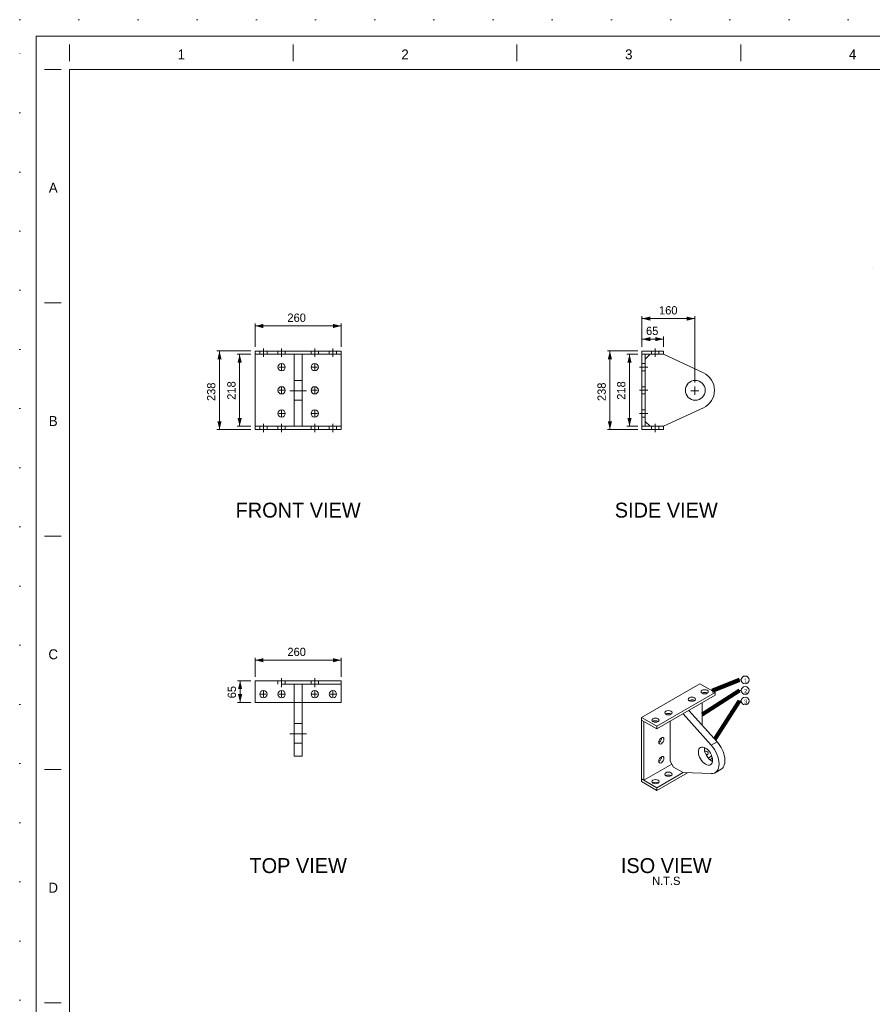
# Model space of a CAD drawing. Header units: millimetres. Extents: x -1413 to 6997, y -739331 to -733391.
# Tile 4 of 47: x -1413 to 1162, y -736366 to -733391. Entities that reach past the tile are written whole.
import ezdxf
from ezdxf.enums import TextEntityAlignment as Align

# ---------------------------------------------------------------- set-up
doc = ezdxf.new("R2010")
doc.units = ezdxf.units.MM
doc.header["$MEASUREMENT"] = 0
for name, pattern in [('DGN Style 1', [178.733029, 0.297393, -178.435636]), ('DGN Style 2', [297.392727, 178.435636, -118.957091]), ('DGN Style 4', [476.125756, 237.914182, -118.957091, 0.297393, -118.957091]), ('DGN Style 5', [208.174909, 89.217818, -118.957091])]:
    doc.linetypes.add(name, pattern=pattern)
doc.layers.add('Side Slip Cradle Stbd', color=7, linetype='Continuous', lineweight=0)
doc.styles.add('Style-ENGINEERING', font='ENGINEERING.shx')
doc.styles.add('Style-ENGINEERING_0', font='ENGINEERING.shx')
doc.dimstyles.new('MetricMM', dxfattribs={"dimtxt": 3, "dimasz": 3, "dimexe": 1.5, "dimexo": 1.5, "dimgap": 1.5, "dimtad": 1, "dimdec": 0, "dimzin": 7, "dimtxsty": 'Style-ENGINEERING_0', "dimcen": 0.09, "dimclrd": 1, "dimclre": 1, "dimclrt": 7, "dimadec": 0, "dimazin": 3, "dimtfac": 1, "dimtdec": 0, "dimtofl": 0, "dimtmove": 0, "dimatfit": 3, "dimfxl": 1, "dimtzin": 7, "dimlwd": -1, "dimlwe": 0, "dimarcsym": 0})

# ---------------------------------------------------------------- blocks, each defined once
blk = doc.blocks.new('*D60')
at = {"color": 1, "linetype": 'Continuous', "lineweight": 0, "transparency": 16777216}
for p, q in [((-3494.1, 984.9), (-3494.1, 1042.4)), ((-3234, 984.9), (-3234, 1042.4))]:
    blk.add_line(p, q, dxfattribs=at)
at = {"color": 1, "linetype": 'Continuous', "transparency": 16777216}
blk.add_line((-3494.1, 1034.9), (-3234, 1034.9), dxfattribs=at)
at = {"color": 1, "linetype": 'Continuous', "lineweight": 0, "transparency": 16777216}
blk.add_solid([(-3469.1, 1028.6), (-3494.1, 1034.9), (-3469.1, 1041.1)], dxfattribs=at)
at = {"color": 1, "linetype": 'Continuous', "lineweight": 0, "transparency": 16777216, "extrusion": (0, 0, -1)}
blk.add_solid([(3259, 1041.1), (3234, 1034.9), (3259, 1028.6)], dxfattribs=at)
at = {"layer": 'Defpoints', "color": 7, "linetype": 'Continuous', "lineweight": 0, "transparency": 16777216}
for p in [(-3364, 1034.9), (-3234, 1034.9), (-3494.1, 972.4), (-3234, 972.4)]:
    blk.add_point(p, dxfattribs=at)
at = {"color": 7, "linetype": 'Continuous', "lineweight": 0, "transparency": 16777216, "style": 'Style-ENGINEERING'}
blk.add_text('260', height=25, dxfattribs=at).set_placement((-3396.5, 1059.9), align=Align.MIDDLE_LEFT)
blk = doc.blocks.new('*D61')
at = {"color": 1, "linetype": 'Continuous', "lineweight": 0, "transparency": 16777216}
for p, q in [((-3506.6, 1959), (-3548.2, 1959)), ((-3506.6, 1741.5), (-3548.2, 1741.5))]:
    blk.add_line(p, q, dxfattribs=at)
at = {"color": 1, "linetype": 'Continuous', "transparency": 16777216}
blk.add_line((-3540.7, 1741.5), (-3540.7, 1959), dxfattribs=at)
at = {"color": 1, "linetype": 'Continuous', "lineweight": 0, "transparency": 16777216, "extrusion": (0, 0, -1)}
blk.add_solid([(3547, 1934), (3540.7, 1959), (3534.5, 1934)], dxfattribs=at)
at = {"color": 1, "linetype": 'Continuous', "lineweight": 0, "transparency": 16777216}
blk.add_solid([(-3534.5, 1766.5), (-3540.7, 1741.5), (-3547, 1766.5)], dxfattribs=at)
at = {"layer": 'Defpoints', "color": 7, "linetype": 'Continuous', "lineweight": 0, "transparency": 16777216}
for p in [(-3540.7, 1959), (-3494.1, 1959), (-3540.7, 1850.2), (-3494.1, 1741.5)]:
    blk.add_point(p, dxfattribs=at)
at = {"color": 7, "linetype": 'Continuous', "lineweight": 0, "transparency": 16777216, "style": 'Style-ENGINEERING'}
blk.add_text('218', height=25, rotation=90, dxfattribs=at).set_placement((-3565.7, 1821.7), align=Align.MIDDLE_LEFT)
blk = doc.blocks.new('*D62')
at = {"color": 1, "linetype": 'Continuous', "lineweight": 0, "transparency": 16777216}
for p, q in [((-3506.6, 1969), (-3609.2, 1969)), ((-3506.6, 1731.5), (-3609.2, 1731.5))]:
    blk.add_line(p, q, dxfattribs=at)
at = {"color": 1, "linetype": 'Continuous', "transparency": 16777216}
blk.add_line((-3601.7, 1969), (-3601.7, 1731.5), dxfattribs=at)
at = {"color": 1, "linetype": 'Continuous', "lineweight": 0, "transparency": 16777216, "extrusion": (0, 0, -1)}
blk.add_solid([(3607.9, 1944), (3601.7, 1969), (3595.4, 1944)], dxfattribs=at)
at = {"color": 1, "linetype": 'Continuous', "lineweight": 0, "transparency": 16777216}
blk.add_solid([(-3595.4, 1756.5), (-3601.7, 1731.5), (-3607.9, 1756.5)], dxfattribs=at)
at = {"layer": 'Defpoints', "color": 7, "linetype": 'Continuous', "lineweight": 0, "transparency": 16777216}
for p in [(-3494.1, 1969), (-3601.7, 1850.2), (-3601.7, 1731.5), (-3494.1, 1731.5)]:
    blk.add_point(p, dxfattribs=at)
at = {"color": 7, "linetype": 'Continuous', "lineweight": 0, "transparency": 16777216, "style": 'Style-ENGINEERING'}
blk.add_text('238', height=25, rotation=90, dxfattribs=at).set_placement((-3626.7, 1817.8), align=Align.MIDDLE_LEFT)
blk = doc.blocks.new('*D63')
at = {"color": 1, "linetype": 'Continuous', "lineweight": 0, "transparency": 16777216}
for p, q in [((-3494.1, 1981.5), (-3494.1, 2052.1)), ((-3234, 1981.5), (-3234, 2052.1))]:
    blk.add_line(p, q, dxfattribs=at)
at = {"color": 1, "linetype": 'Continuous', "transparency": 16777216}
blk.add_line((-3494.1, 2044.6), (-3234, 2044.6), dxfattribs=at)
at = {"color": 1, "linetype": 'Continuous', "lineweight": 0, "transparency": 16777216}
blk.add_solid([(-3469.1, 2038.3), (-3494.1, 2044.6), (-3469.1, 2050.8)], dxfattribs=at)
at = {"color": 1, "linetype": 'Continuous', "lineweight": 0, "transparency": 16777216, "extrusion": (0, 0, -1)}
blk.add_solid([(3259, 2050.8), (3234, 2044.6), (3259, 2038.3)], dxfattribs=at)
at = {"layer": 'Defpoints', "color": 7, "linetype": 'Continuous', "lineweight": 0, "transparency": 16777216}
for p in [(-3364, 2044.6), (-3234, 2044.6), (-3494.1, 1969), (-3234, 1969)]:
    blk.add_point(p, dxfattribs=at)
at = {"color": 7, "linetype": 'Continuous', "lineweight": 0, "transparency": 16777216, "style": 'Style-ENGINEERING'}
blk.add_text('260', height=25, dxfattribs=at).set_placement((-3396.5, 2069.6), align=Align.MIDDLE_LEFT)
blk = doc.blocks.new('*D64')
at = {"color": 1, "linetype": 'Continuous', "lineweight": 0, "transparency": 16777216}
for p, q in [((-2338.2, 1959), (-2370.9, 1959)), ((-2338.2, 1741.5), (-2370.9, 1741.5))]:
    blk.add_line(p, q, dxfattribs=at)
at = {"color": 1, "linetype": 'Continuous', "transparency": 16777216}
blk.add_line((-2363.4, 1741.5), (-2363.4, 1959), dxfattribs=at)
at = {"color": 1, "linetype": 'Continuous', "lineweight": 0, "transparency": 16777216, "extrusion": (0, 0, -1)}
blk.add_solid([(2369.6, 1934), (2363.4, 1959), (2357.1, 1934)], dxfattribs=at)
at = {"color": 1, "linetype": 'Continuous', "lineweight": 0, "transparency": 16777216}
blk.add_solid([(-2357.1, 1766.5), (-2363.4, 1741.5), (-2369.6, 1766.5)], dxfattribs=at)
at = {"layer": 'Defpoints', "color": 7, "linetype": 'Continuous', "lineweight": 0, "transparency": 16777216}
for p in [(-2363.4, 1959), (-2325.7, 1959), (-2363.4, 1850.2), (-2325.7, 1741.5)]:
    blk.add_point(p, dxfattribs=at)
at = {"color": 7, "linetype": 'Continuous', "lineweight": 0, "transparency": 16777216, "style": 'Style-ENGINEERING'}
blk.add_text('218', height=25, rotation=90, dxfattribs=at).set_placement((-2388.4, 1821.7), align=Align.MIDDLE_LEFT)
blk = doc.blocks.new('*D65')
at = {"color": 1, "linetype": 'Continuous', "lineweight": 0, "transparency": 16777216}
for p, q in [((-2338.2, 1969), (-2430, 1969)), ((-2338.2, 1731.5), (-2430, 1731.5))]:
    blk.add_line(p, q, dxfattribs=at)
at = {"color": 1, "linetype": 'Continuous', "transparency": 16777216}
blk.add_line((-2422.5, 1731.5), (-2422.5, 1969), dxfattribs=at)
at = {"color": 1, "linetype": 'Continuous', "lineweight": 0, "transparency": 16777216, "extrusion": (0, 0, -1)}
blk.add_solid([(2428.7, 1944), (2422.5, 1969), (2416.2, 1944)], dxfattribs=at)
at = {"color": 1, "linetype": 'Continuous', "lineweight": 0, "transparency": 16777216}
blk.add_solid([(-2416.2, 1756.5), (-2422.5, 1731.5), (-2428.7, 1756.5)], dxfattribs=at)
at = {"layer": 'Defpoints', "color": 7, "linetype": 'Continuous', "lineweight": 0, "transparency": 16777216}
for p in [(-2422.5, 1969), (-2325.7, 1969), (-2422.5, 1850.2), (-2325.7, 1731.5)]:
    blk.add_point(p, dxfattribs=at)
at = {"color": 7, "linetype": 'Continuous', "lineweight": 0, "transparency": 16777216, "style": 'Style-ENGINEERING'}
blk.add_text('238', height=25, rotation=90, dxfattribs=at).set_placement((-2447.5, 1817.8), align=Align.MIDDLE_LEFT)
blk = doc.blocks.new('*D66')
at = {"color": 1, "linetype": 'Continuous', "lineweight": 0, "transparency": 16777216}
for p, q in [((-2325.7, 1981.5), (-2325.7, 2012.3)), ((-2260.7, 1981.5), (-2260.7, 2012.3))]:
    blk.add_line(p, q, dxfattribs=at)
at = {"color": 1, "linetype": 'Continuous', "transparency": 16777216}
blk.add_line((-2260.7, 2004.8), (-2325.7, 2004.8), dxfattribs=at)
at = {"color": 1, "linetype": 'Continuous', "lineweight": 0, "transparency": 16777216}
blk.add_solid([(-2300.7, 1998.6), (-2325.7, 2004.8), (-2300.7, 2011.1)], dxfattribs=at)
at = {"color": 1, "linetype": 'Continuous', "lineweight": 0, "transparency": 16777216, "extrusion": (0, 0, -1)}
blk.add_solid([(2285.7, 2011.1), (2260.7, 2004.8), (2285.7, 1998.6)], dxfattribs=at)
at = {"layer": 'Defpoints', "color": 7, "linetype": 'Continuous', "lineweight": 0, "transparency": 16777216}
for p in [(-2325.7, 2004.8), (-2293.2, 2004.8), (-2325.7, 1969), (-2260.7, 1969)]:
    blk.add_point(p, dxfattribs=at)
at = {"color": 7, "linetype": 'Continuous', "lineweight": 0, "transparency": 16777216, "style": 'Style-ENGINEERING'}
blk.add_text('65', height=25, dxfattribs=at).set_placement((-2313.4, 2029.8), align=Align.MIDDLE_LEFT)
blk = doc.blocks.new('*D67')
at = {"color": 1, "linetype": 'Continuous', "lineweight": 0, "transparency": 16777216}
for p, q in [((-2325.7, 1981.5), (-2325.7, 2074.4)), ((-2166, 1874), (-2166, 2074.4))]:
    blk.add_line(p, q, dxfattribs=at)
at = {"color": 1, "linetype": 'Continuous', "transparency": 16777216}
blk.add_line((-2325.7, 2066.9), (-2166, 2066.9), dxfattribs=at)
at = {"color": 1, "linetype": 'Continuous', "lineweight": 0, "transparency": 16777216}
blk.add_solid([(-2300.7, 2060.6), (-2325.7, 2066.9), (-2300.7, 2073.1)], dxfattribs=at)
at = {"color": 1, "linetype": 'Continuous', "lineweight": 0, "transparency": 16777216, "extrusion": (0, 0, -1)}
blk.add_solid([(2191, 2073.1), (2166, 2066.9), (2191, 2060.6)], dxfattribs=at)
at = {"layer": 'Defpoints', "color": 7, "linetype": 'Continuous', "lineweight": 0, "transparency": 16777216}
for p in [(-2245.8, 2066.9), (-2166, 2066.9), (-2325.7, 1969), (-2166, 1861.5)]:
    blk.add_point(p, dxfattribs=at)
at = {"color": 7, "linetype": 'Continuous', "lineweight": 0, "transparency": 16777216, "style": 'Style-ENGINEERING'}
blk.add_text('160', height=25, dxfattribs=at).set_placement((-2274.1, 2091.9), align=Align.MIDDLE_LEFT)
blk = doc.blocks.new('*D68')
at = {"color": 1, "linetype": 'Continuous', "lineweight": 0, "transparency": 16777216}
for p, q in [((-3506.6, 972.4), (-3546.8, 972.4)), ((-3506.6, 907.4), (-3546.8, 907.4))]:
    blk.add_line(p, q, dxfattribs=at)
at = {"color": 1, "linetype": 'Continuous', "transparency": 16777216}
blk.add_line((-3539.3, 907.4), (-3539.3, 972.4), dxfattribs=at)
at = {"color": 1, "linetype": 'Continuous', "lineweight": 0, "transparency": 16777216, "extrusion": (0, 0, -1)}
blk.add_solid([(3545.6, 947.4), (3539.3, 972.4), (3533.1, 947.4)], dxfattribs=at)
at = {"color": 1, "linetype": 'Continuous', "lineweight": 0, "transparency": 16777216}
blk.add_solid([(-3533.1, 932.4), (-3539.3, 907.4), (-3545.6, 932.4)], dxfattribs=at)
at = {"layer": 'Defpoints', "color": 7, "linetype": 'Continuous', "lineweight": 0, "transparency": 16777216}
for p in [(-3539.3, 972.4), (-3494.1, 972.4), (-3539.3, 939.9), (-3494.1, 907.4)]:
    blk.add_point(p, dxfattribs=at)
at = {"color": 7, "linetype": 'Continuous', "lineweight": 0, "transparency": 16777216, "style": 'Style-ENGINEERING'}
blk.add_text('65', height=25, rotation=90, dxfattribs=at).set_placement((-3564.3, 919.7), align=Align.MIDDLE_LEFT)
blk = doc.blocks.new('*U59')
for p, q in [((-4055.03, 2844.95), (-4055.03, 2894.95)), ((-3379.2, 2844.95), (-3379.2, 2894.95)), ((-2703.37, 2844.95), (-2703.37, 2894.95)), ((-2027.53, 2844.95), (-2027.53, 2894.95)), ((-4080.03, 2819.95), (-4130.03, 2819.95)), ((-4080.03, 2114.95), (-4130.03, 2114.95)), ((-4080.03, 1409.95), (-4130.03, 1409.95)), ((-4080.03, 704.95), (-4130.03, 704.95)), ((-4080.03, -0.05), (-4130.03, -0.05))]:
    blk.add_line(p, q)
at = {"color": 1, "linetype": 'DGN Style 4', "lineweight": 0}
for p, q in [((-3469.12, 1976.47), (-3469.12, 1951.47)), ((-3414.05, 1976.47), (-3414.05, 1951.47)), ((-3314.05, 1976.47), (-3314.05, 1951.47)), ((-3258.98, 1976.47), (-3258.98, 1951.47)), ((-2285.71, 1976.47), (-2285.71, 1951.47)), ((-3422.71, 1920.21), (-3405.38, 1920.21)), ((-3414.05, 1928.88), (-3414.05, 1911.55)), ((-3322.71, 1920.21), (-3305.38, 1920.21)), ((-3314.05, 1928.88), (-3314.05, 1911.55)), ((-2333.21, 1920.21), (-2308.21, 1920.21)), ((-3422.71, 1850.21), (-3405.38, 1850.21)), ((-3414.05, 1858.88), (-3414.05, 1841.55)), ((-3389.05, 1849.02), (-3339.05, 1849.02)), ((-3322.71, 1850.21), (-3305.38, 1850.21)), ((-3314.05, 1858.88), (-3314.05, 1841.55)), ((-2333.21, 1850.21), (-2308.21, 1850.21)), ((-2178.46, 1849.02), (-2153.46, 1849.02)), ((-2165.96, 1836.52), (-2165.96, 1861.52)), ((-3414.05, 1788.88), (-3414.05, 1771.55)), ((-3314.05, 1788.88), (-3314.05, 1771.55)), ((-3422.71, 1780.21), (-3405.38, 1780.21)), ((-3322.71, 1780.21), (-3305.38, 1780.21)), ((-2333.21, 1780.21), (-2308.21, 1780.21)), ((-3469.12, 1748.96), (-3469.12, 1723.96)), ((-3414.05, 1748.96), (-3414.05, 1723.96)), ((-3313.98, 1748.96), (-3313.98, 1723.96)), ((-3258.98, 1748.96), (-3258.98, 1723.96)), ((-2285.71, 1748.96), (-2285.71, 1723.96)), ((-3414.05, 981.01), (-3414.05, 953.76)), ((-3313.98, 981.01), (-3313.98, 953.76)), ((-3477.78, 932.39), (-3460.45, 932.39)), ((-3469.12, 941.05), (-3469.12, 923.72)), ((-3422.65, 932.39), (-3405.31, 932.39)), ((-3413.98, 941.05), (-3413.98, 923.72)), ((-3322.65, 932.39), (-3305.31, 932.39)), ((-3313.98, 941.05), (-3313.98, 923.72)), ((-3267.65, 932.39), (-3250.31, 932.39)), ((-3258.98, 941.05), (-3258.98, 923.72)), ((-3389.05, 812.63), (-3339.05, 812.63))]:
    blk.add_line(p, q, dxfattribs=at)
at = {"color": 7, "linetype": 'Continuous', "lineweight": 0}
for p, q in [((-3494.12, 1741.46), (-3494.12, 1958.97)), ((-3233.98, 1741.46), (-3233.98, 1958.97)), ((-2030.93, 975.22), (-2025.93, 975.22)), ((-2030.93, 943.46), (-2025.93, 943.46)), ((-2030.93, 911.71), (-2025.93, 911.71)), ((-2201.72, 873.02), (-2116.51, 777.95)), ((-2184.05, 883.23), (-2098.83, 788.15)), ((-2240.61, 730.13), (-2240.61, 850.57)), ((-2116.51, 777.95), (-2098.83, 788.15)), ((-2230.01, 711.76), (-2240.61, 730.13)), ((-2230.01, 711.76), (-2201.72, 695.43)), ((-2116.51, 692.11), (-2201.72, 695.43)), ((-2086.86, 705.19), (-2104.54, 694.98))]:
    blk.add_line(p, q, dxfattribs=at)
at = {"color": 7, "linetype": 'DGN Style 2', "lineweight": 0}
for p, q in [((-3233.98, 962.39), (-3494.12, 962.39)), ((-3376.55, 907.39), (-3376.55, 962.39)), ((-3351.55, 907.39), (-3351.55, 962.39))]:
    blk.add_line(p, q, dxfattribs=at)
at = {"color": 7, "linetype": 'DGN Style 1', "lineweight": 0, "flags": 128}
blk.add_lwpolyline([(-4205.03, 2969.95), (4204.97, 2969.95), (4204.97, -2970.05), (-4205.03, -2970.05), (-4205.03, 2969.95)], close=True, dxfattribs=at)
at = {"color": 7, "linetype": 'Continuous', "lineweight": 0, "flags": 128}
for points in [[(-4155.03, 2919.95), (4154.97, 2919.95), (4154.97, -2920.05), (-4155.03, -2920.05), (-4155.03, 2919.95)], [(-3494.12, 1968.97), (-3494.12, 1958.97), (-3233.98, 1958.97), (-3233.98, 1968.97), (-3494.12, 1968.97)], [(-2325.71, 1968.97), (-2325.71, 1958.97), (-2260.71, 1958.97), (-2260.71, 1968.97), (-2325.71, 1968.97)], [(-3376.55, 1958.97), (-3351.55, 1958.97), (-3351.55, 1741.46), (-3376.55, 1741.46), (-3376.55, 1958.97)], [(-2325.71, 1958.97), (-2325.71, 1741.46), (-2315.71, 1741.46), (-2315.71, 1958.97), (-2325.71, 1958.97)], [(-3494.12, 1741.46), (-3494.12, 1731.46), (-3233.98, 1731.46), (-3233.98, 1741.46), (-3494.12, 1741.46)], [(-2325.71, 1741.46), (-2325.71, 1731.46), (-2260.71, 1731.46), (-2260.71, 1741.46), (-2325.71, 1741.46)], [(-3494.12, 972.39), (-3494.12, 907.39), (-3233.98, 907.39), (-3233.98, 972.39), (-3494.12, 972.39)]]:
    blk.add_lwpolyline(points, close=True, dxfattribs=at)
at = {"color": 7, "linetype": 'Continuous', "lineweight": 13, "flags": 128}
blk.add_lwpolyline([(-4055.03, 2819.95), (4054.97, 2819.95), (4054.97, -2820.05), (-4055.03, -2820.05), (-4055.03, 2819.95)], close=True, dxfattribs=at)
at = {"color": 7, "linetype": 'DGN Style 2', "lineweight": 0, "flags": 128}
for points in [[(-3480.12, 1968.97), (-3480.12, 1958.97)], [(-3458.12, 1958.97), (-3458.12, 1968.97)], [(-3425.05, 1968.97), (-3425.05, 1958.97)], [(-3403.05, 1958.97), (-3403.05, 1968.97)], [(-3325.05, 1968.97), (-3325.05, 1958.97)], [(-3303.05, 1958.97), (-3303.05, 1968.97)], [(-3269.98, 1968.97), (-3269.98, 1958.97)], [(-3247.98, 1958.97), (-3247.98, 1968.97)], [(-2296.71, 1968.97), (-2296.71, 1958.97)], [(-2274.71, 1958.97), (-2274.71, 1968.97)], [(-2315.71, 1931.21), (-2325.71, 1931.21)], [(-2325.71, 1909.21), (-2315.71, 1909.21)], [(-3351.55, 1880.21), (-3376.55, 1880.21)], [(-2315.71, 1861.21), (-2325.71, 1861.21)], [(-3376.55, 1820.21), (-3351.55, 1820.21)], [(-2325.71, 1839.21), (-2315.71, 1839.21)], [(-2315.71, 1791.21), (-2325.71, 1791.21)], [(-2325.71, 1769.21), (-2315.71, 1769.21)], [(-3480.12, 1741.46), (-3480.12, 1731.46)], [(-3458.12, 1731.46), (-3458.12, 1741.46)], [(-3425.05, 1741.46), (-3425.05, 1731.46)], [(-3403.05, 1731.46), (-3403.05, 1741.46)], [(-3324.98, 1741.46), (-3324.98, 1731.46)], [(-3302.98, 1731.46), (-3302.98, 1741.46)], [(-3269.98, 1741.46), (-3269.98, 1731.46)], [(-3247.98, 1731.46), (-3247.98, 1741.46)], [(-2296.71, 1741.46), (-2296.71, 1731.46)], [(-2274.71, 1731.46), (-2274.71, 1741.46)], [(-3425.05, 972.39), (-3425.05, 962.39)], [(-3403.05, 962.39), (-3403.05, 972.39)], [(-3324.98, 972.39), (-3324.98, 962.39)], [(-3302.98, 962.39), (-3302.98, 972.39)], [(-3351.55, 843.82), (-3376.55, 843.82)], [(-3376.55, 783.82), (-3351.55, 783.82)]]:
    blk.add_lwpolyline(points, dxfattribs=at)
at = {"color": 7, "linetype": 'Continuous', "lineweight": 0, "flags": 128}
for points in [[(-2140.2, 1797.64, 0.6371048), (-2140.2, 1902.78), (-2260.71, 1958.97), (-2300.71, 1958.97), (-2315.71, 1943.97), (-2315.71, 1756.46), (-2300.71, 1741.46), (-2260.71, 1741.46), (-2140.2, 1797.64)], [(-2194.71, 1850.21, 1), (-2134.71, 1850.21, 1), (-2194.71, 1850.21)]]:
    blk.add_lwpolyline(points, format="xyb", close=True, dxfattribs=at)
blk.add_lwpolyline([(-3351.55, 907.39), (-3351.55, 744.88), (-3376.55, 744.88), (-3376.55, 907.39)], dxfattribs=at)
at = {"color": 7, "linetype": 'Continuous', "lineweight": 0}
for centre, radius in [((-3414.05, 1920.21), 11), ((-3314.05, 1920.21), 11), ((-3414.05, 1850.21), 11), ((-3314.05, 1850.21), 11), ((-3414.05, 1780.21), 11), ((-3314.05, 1780.21), 11), ((-2014.08, 975.22), 11.85), ((-2014.08, 943.46), 11.85), ((-3468.98, 932.43), 11), ((-3413.98, 932.43), 11), ((-3313.98, 932.43), 11), ((-3258.98, 932.43), 11), ((-2014.08, 911.71), 11.85)]:
    blk.add_circle(centre, radius, dxfattribs=at)
blk.add_ellipse((-2133.84, 745.03), major_axis=(15, -25.98), ratio=0.5773503, dxfattribs=at)
at = {"color": 7, "linetype": 'Continuous', "lineweight": 0, "extrusion": (0, 0, -1)}
for centre, end_param in [((-2133.84, 745.03), 6.6323003), ((-2116.16, 755.24), 6.272757)]:
    blk.add_ellipse(centre, major_axis=(29, -50.23), ratio=0.5773503, start_param=4.363274, end_param=end_param, dxfattribs=at)
at = {"color": 7, "linetype": 'Continuous', "lineweight": 0}
blk.add_ellipse((-2116.16, 755.24), major_axis=(15, -25.98), ratio=0.5773503, start_param=3.7717299, end_param=5.6530481, dxfattribs=at)
at = {"layer": 'Side Slip Cradle Stbd', "color": 3, "linetype": 'Continuous', "lineweight": 0}
for p, q in [((-1630.69, 2220.54), (-1630.72, 2220.61)), ((-1630.64, 2220.49), (-1630.69, 2220.54))]:
    blk.add_line(p, q, dxfattribs=at)
at = {"layer": 'Side Slip Cradle Stbd', "color": 7, "linetype": 'Continuous', "lineweight": 0}
for p, q in [((-2327.23, 861.8), (-2150.46, 963.86)), ((-2104.5, 937.32), (-2150.46, 963.86)), ((-2281.27, 835.26), (-2104.5, 937.32)), ((-2281.27, 827.09), (-2104.5, 929.16)), ((-2104.5, 929.16), (-2104.5, 937.32)), ((-2143.39, 837.86), (-2143.39, 906.7)), ((-2327.23, 861.8), (-2327.23, 853.63)), ((-2281.27, 835.26), (-2327.23, 861.8)), ((-2327.23, 676.04), (-2327.23, 853.63)), ((-2327.23, 853.63), (-2281.27, 827.09)), ((-2320.16, 671.95), (-2320.16, 849.55)), ((-2281.27, 827.09), (-2281.27, 835.26)), ((-2137.21, 770.45), (-2127.77, 765)), ((-2115.03, 745.48), (-2125.96, 739.17)), ((-2320.16, 671.95), (-2235.31, 720.94)), ((-2113.14, 738.41), (-2120.78, 734)), ((-2201.72, 695.43), (-2281.27, 649.5)), ((-2188.48, 694.91), (-2281.27, 641.33)), ((-2327.23, 676.04), (-2281.27, 649.5)), ((-2327.23, 676.04), (-2327.23, 667.87)), ((-2281.27, 641.33), (-2327.23, 667.87)), ((-2281.27, 649.5), (-2281.27, 641.33))]:
    blk.add_line(p, q, dxfattribs=at)
for centre in [(-2175.21, 916.91), (-2245.92, 876.08), (-2284.81, 853.63), (-2245.92, 690.32)]:
    blk.add_ellipse(centre, major_axis=(11, 0), ratio=0.5773503, dxfattribs=at)
at = {"layer": 'Side Slip Cradle Stbd', "color": 7, "linetype": 'Continuous', "lineweight": 0, "extrusion": (0, 0, -1)}
for centre, major_axis in [((-2136.32, 939.36), (11, 0)), ((-2267.13, 791.37), (5.5, 9.53)), ((-2267.13, 734.21), (5.5, 9.53)), ((-2284.81, 667.87), (11, 0))]:
    blk.add_ellipse(centre, major_axis=major_axis, ratio=0.5773503, dxfattribs=at)
at = {"layer": 'Side Slip Cradle Stbd', "color": 7, "linetype": 'Continuous', "lineweight": 0}
for centre, major_axis, start_param, end_param in [((-2136.32, 931.2), (11, 0), 0.6981797, 2.443413), ((-2274.2, 795.45), (-5.5, -9.53), 0.6981797, 2.443413), ((-2136.32, 753.6), (11, 0), 5.130806, 7.8695111), ((-2274.2, 738.3), (-5.5, -9.53), 0.6981797, 2.443413), ((-2284.81, 659.71), (11, 0), 0.6981797, 2.443413)]:
    blk.add_ellipse(centre, major_axis=major_axis, ratio=0.5773503, start_param=start_param, end_param=end_param, dxfattribs=at)
at = {"layer": 'Side Slip Cradle Stbd', "color": 7, "linetype": 'Continuous', "lineweight": 0, "extrusion": (0, 0, -1)}
for centre, start_param, end_param in [((-2175.21, 908.74), 3.8397723, 5.4977871), ((-2175.21, 908.74), -0.7853982, -0.6981797), ((-2245.92, 867.92), 3.8397723, 5.4977871), ((-2245.92, 867.92), -0.7853982, -0.6981797), ((-2284.81, 845.47), 3.8397723, 5.4977871), ((-2284.81, 845.47), -0.7853982, -0.6981797), ((-2136.32, 745.44), 4.9514087, 5.5850056), ((-2245.92, 682.16), 3.8397723, 5.5850056)]:
    blk.add_ellipse(centre, major_axis=(11, 0), ratio=0.5773503, start_param=start_param, end_param=end_param, dxfattribs=at)
at = {"char_height": 30, "attachment_point": 5, "line_spacing_factor": 1.2, "style": 'Style-ENGINEERING'}
for s, insert in [('1', (-3717.12, 2864.95)), ('2', (-3041.28, 2864.95)), ('3', (-2365.45, 2864.95)), ('4', (-1689.62, 2864.95)), ('A', (-4103.78, 2462.45)), ('B', (-4103.78, 1757.45)), ('C', (-4103.78, 1052.45)), ('D', (-4103.78, 347.45))]:
    blk.add_mtext(s, dxfattribs=dict(at, insert=insert))
at = {"color": 7, "lineweight": 13, "char_height": 45, "width": 2815.7863, "attachment_point": 5, "line_spacing_factor": 0.9, "style": 'Style-ENGINEERING'}
for s, insert in [('FRONT VIEW', (-3364.05, 1487.91)), ('SIDE VIEW', (-2252.34, 1487.91)), ('TOP VIEW', (-3364.05, 413.97)), ('ISO VIEW', (-2252.34, 413.97))]:
    blk.add_mtext(s, dxfattribs=dict(at, insert=insert))
at = {"color": 7, "linetype": 'DGN Style 5', "lineweight": 0, "char_height": 12.5, "width": 502.5728, "attachment_point": 4, "line_spacing_factor": 0.6, "style": 'Style-ENGINEERING'}
for s, insert in [('1', (-2017.28, 973.13)), ('2', (-2017.28, 941.38)), ('3', (-2017.28, 909.63))]:
    blk.add_mtext(s, dxfattribs=dict(at, insert=insert))
at = {"color": 7, "linetype": 'DGN Style 5', "lineweight": 0, "insert": (-2252.34, 368.07), "char_height": 25, "attachment_point": 5, "line_spacing_factor": 0.6, "style": 'Style-ENGINEERING'}
blk.add_mtext('N.T.S', dxfattribs=at)
at = {"color": 1, "linetype": 'Continuous'}
for base, p1, p2, picture, middle in [((-2165.96, 2066.88), (-2325.71, 1968.97), (-2165.96, 1861.52), '*D67', (-2245.84, 2066.88)), ((-3233.98, 2044.59), (-3494.12, 1968.97), (-3233.98, 1968.97), '*D63', (-3364.05, 2044.59)), ((-3233.98, 1034.88), (-3494.12, 972.39), (-3233.98, 972.39), '*D60', (-3364.05, 1034.88))]:
    dim = blk.add_linear_dim(base=base, p1=p1, p2=p2, text='\\FSTANDARD;<>', dimstyle='MetricMM', override={"dimtxt": 25, "dimasz": 25, "dimexe": 7.5, "dimexo": 12.5, "dimgap": 12.5}, dxfattribs=at)
    dim.commit()
    dim.dimension.update_dxf_attribs({"geometry": picture, "text_midpoint": middle})
for base, p1, p2, angle, picture, middle in [((-2325.71, 2004.83), (-2260.71, 1968.97), (-2325.71, 1968.97), 180, '*D66', (-2293.21, 2004.83)), ((-3601.7, 1731.46), (-3494.12, 1968.97), (-3494.12, 1731.46), 270, '*D62', (-3601.7, 1850.21)), ((-2422.48, 1968.97), (-2325.71, 1731.46), (-2325.71, 1968.97), 90, '*D65', (-2422.48, 1850.21)), ((-3540.74, 1958.97), (-3494.12, 1741.46), (-3494.12, 1958.97), 90, '*D61', (-3540.74, 1850.21)), ((-2363.37, 1958.97), (-2325.71, 1741.46), (-2325.71, 1958.97), 90, '*D64', (-2363.37, 1850.21)), ((-3539.32, 972.39), (-3494.12, 907.39), (-3494.12, 972.39), 90, '*D68', (-3539.32, 939.89))]:
    dim = blk.add_linear_dim(base=base, p1=p1, p2=p2, angle=angle, text='\\FSTANDARD;<>', dimstyle='MetricMM', override={"dimtxt": 25, "dimasz": 25, "dimexe": 7.5, "dimexo": 12.5, "dimgap": 12.5}, dxfattribs=at)
    dim.commit()
    dim.dimension.update_dxf_attribs({"geometry": picture, "text_midpoint": middle})
for points in [[(-2113.58, 942.57), (-2030.93, 975.22)], [(-2143.39, 870.64), (-2030.93, 943.46)], [(-2106.09, 796.25), (-2030.93, 911.71)]]:
    blk.add_leader(points, dimstyle='MetricMM', override={"dimtxt": 25, "dimasz": 25, "dimgap": 12.5, "dimclrd": 0, "dimlwd": 65534}, dxfattribs=at)

msp = doc.modelspace()

# ---------------------------------------------------------------- block references
at = {"layer": 'Side Slip Cradle Stbd', "color": 7, "linetype": 'Continuous', "lineweight": 0}
msp.add_blockref('*U59', (2791.75, -736360.85), dxfattribs=at)

doc.saveas('drawing.dxf')
